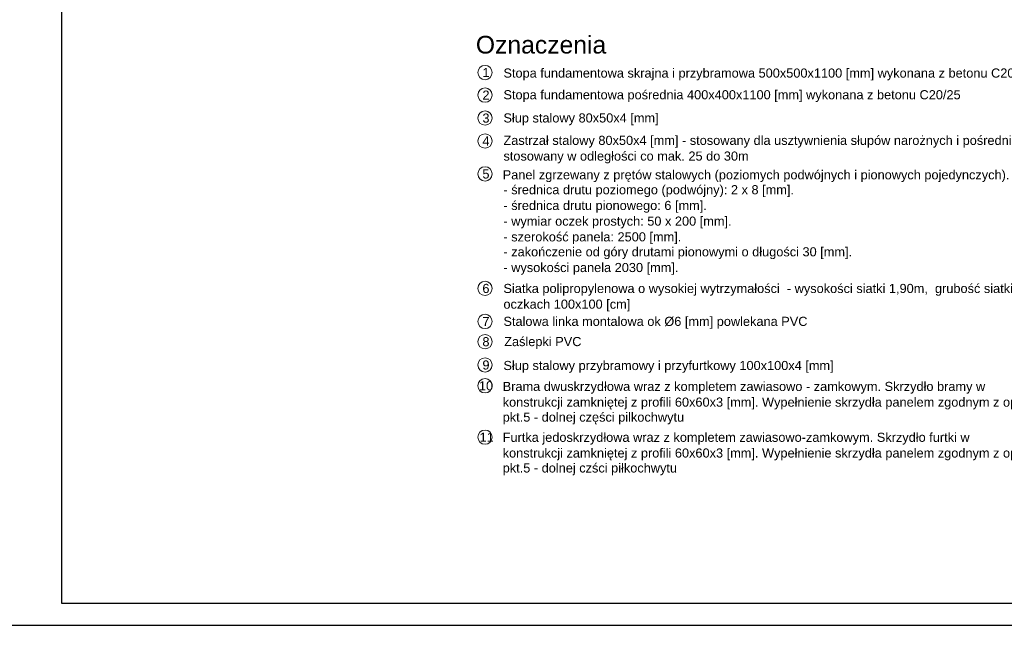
# Model space of a CAD drawing. Header units: millimetres. Extents: x 74583 to 75292, y 11361 to 11727.
# Tile 9 of 85: x 74895 to 74950, y 11653 to 11687. Entities that reach past the tile are written whole.
import ezdxf

# ---------------------------------------------------------------- set-up
doc = ezdxf.new("R2010")
doc.units = ezdxf.units.MM
doc.linetypes.add('1', pattern=[0])
doc.layers.add('C00-00-00', color=7, linetype='Continuous')
doc.layers.add('wymiary', color=250, linetype='Continuous', lineweight=5)
doc.styles.get("Standard").update_dxf_attribs({"font": 'ARIAL.TTF'})

msp = doc.modelspace()

# ---------------------------------------------------------------- linework, layer by layer
at = {"color": 7}
for points in [[(74997.225, 11652.989), (74997.225, 11727.239), (74892.225, 11727.239), (74892.225, 11652.989)], [(74896.963, 11725.989), (74896.963, 11654.239), (74995.975, 11654.239), (74995.975, 11725.989)]]:
    msp.add_lwpolyline(points, close=True, dxfattribs=at)
at = {"layer": 'wymiary', "color": 7, "linetype": '1', "lineweight": 20}
for centre in [(74920.93, 11684.279), (74920.93, 11683.001), (74920.93, 11681.701), (74920.93, 11680.402), (74920.93, 11678.539), (74920.93, 11672.059), (74920.93, 11670.187), (74920.93, 11669.044), (74920.93, 11667.727), (74920.93, 11666.549), (74920.93, 11663.638)]:
    msp.add_circle(centre, 0.405, dxfattribs=at)

# ---------------------------------------------------------------- texts
at = {"layer": 'C00-00-00', "attachment_point": 1}
for s, insert, char_height in [('{\\fArial|b0|i0|c0|p0;Stopa fundamentowa skrajna i przybramowa 500x500x1100 [mm] wykonana z betonu C20/25}', (74921.972, 11684.507), 0.516607), ('{\\fArial|b0|i0|c0|p0;Stopa fundamentowa pośrednia 400x400x1100 [mm] wykonana z betonu C20/25}', (74921.972, 11683.279), 0.51661), ('{\\fArial|b0|i0|c0|p0;Słup stalowy 80x50x4 [mm]}', (74921.972, 11681.967), 0.51661), ('{\\fArial|b0|i0|c0|p0;Zastrzał stalowy 80x50x4 [mm] - stosowany dla usztywnienia słupów narożnych i pośrednich}', (74921.972, 11680.697), 0.516607), ('{\\fArial|b0|i0|c0|p0;stosowany w odległości co mak. 25 do 30m}', (74921.972, 11679.808), 0.51661), ('{\\fArial|b0|i0|c0|p0;Panel zgrzewany z pr}ę{\\fArial|b0|i0|c0|p0;tów stalowych (poziomych podwójnych i pionowych pojedynczych).}', (74921.93, 11678.749), 0.516607), ('{\\fArial|b0|i0|c0|p0;- średnica drutu poziomego (podwójny): 2 x 8 [mm].}', (74921.972, 11677.903), 0.51661), ('{\\fArial|b0|i0|c0|p0;- średnica drutu pionowego: 6 [mm].}', (74921.972, 11677.014), 0.51661), ('{\\fArial|b0|i0|c0;- wymiar oczek prostych: 50 x 200 [mm].}', (74921.972, 11676.125), 0.51661), ('{\\fArial|b0|i0|c0|p0;- szeroko}ść{\\fArial|b0|i0|c0|p0; panela: 2500 [mm].}', (74921.972, 11675.236), 0.51661), ('{\\fArial|b0|i0|c0|p0;- zakończenie od góry drutami pionowymi o długości 30 [mm].}', (74921.972, 11674.389), 0.51661), ('{\\fArial|b0|i0|c0|p0;- wysoko}ści{\\fArial|b0|i0|c0|p0; panela 2030 [mm].}', (74921.972, 11673.5), 0.51661), ('{\\fArial|b0|i0|c0|p0;Siatka polipropylenowa o wysokiej wytrzymałości  - wysoko}ści{\\fArial|b0|i0|c0|p0; siatki 1,90m,  grubo}ść{\\fArial|b0|i0|c0|p0; siatki 4-4,5mm o}', (74921.972, 11672.315), 0.516607), ('{\\fArial|b0|i0|c0;oczkach 100x100 [cm]}', (74921.972, 11671.426), 0.51661), ('{\\fArial|b0|i0|c0|p0;Stalowa linka montalowa ok Ø6 [mm] powlekana PVC}', (74921.972, 11670.452), 0.51661), ('{\\fArial|b0|i0|c0|p0;Zaślepki PVC}', (74922.015, 11669.309), 0.51661), ('{\\fArial|b0|i0|c0|p0;Słup stalowy przybramowy i przyfurtkowy 100x100x4 [mm]}', (74921.972, 11667.954), 0.51661), ('{\\fArial|b0|i0|c0|p0;Brama dwuskrzydłowa wraz z kompletem zawiasowo - zamkowym. Skrzydło bramy w}', (74921.93, 11666.769), 0.51661), ('{\\fArial|b0|i0|c0|p0;konstrukcji zamkn}ię{\\fArial|b0|i0|c0|p0;tej z profili 60x60x3 [mm]. Wypełnienie skrzydła panelem zgodnym z opisem}', (74921.93, 11665.88), 0.516607), ('{\\fArial|b0|i0|c0|p0;pkt.5 - dolnej cz}ęś{\\fArial|b0|i0|c0|p0;ci pilkochwytu}', (74921.93, 11665.033), 0.51661), ('{\\fArial|b0|i0|c0|p0;Furtka jedoskrzydłowa wraz z kompletem zawiasowo-zamkowym. Skrzydło furtki w}', (74921.93, 11663.89), 0.51661), ('{\\fArial|b0|i0|c0|p0;konstrukcji zamkni}ę{\\fArial|b0|i0|c0|p0;tej z profili 60x60x3 [mm]. Wypełnienie skrzydła panelem zgodnym z opisem}', (74921.93, 11663.001), 0.516607), ('{\\fArial|b0|i0|c0|p0;pkt.5 - dolnej czści piłkochwytu}', (74921.93, 11662.155), 0.51661)]:
    msp.add_mtext(s, dxfattribs=dict(at, insert=insert, char_height=char_height))
at = {"layer": 'wymiary', "color": 1, "linetype": '1', "lineweight": 9, "attachment_point": 1}
for s, insert, char_height, width in [('{\\C7;Oznaczenia}', (74920.411, 11686.354), 1, 8.46862), ('{\\C7;1}', (74920.782, 11684.535), 0.5166, 0.45475), ('{\\C7;2}', (74920.782, 11683.257), 0.5166, 0.45475), ('{\\C7;3}', (74920.782, 11681.957), 0.5166, 0.45475), ('{\\C7;4}', (74920.782, 11680.658), 0.5166, 0.45475), ('{\\C7;5}', (74920.782, 11678.795), 0.5166, 0.45475), ('{\\C7;6}', (74920.782, 11672.315), 0.5166, 0.45475), ('{\\C7;7}', (74920.782, 11670.444), 0.5166, 0.45475), ('{\\C7;8}', (74920.782, 11669.3), 0.5166, 0.45475), ('{\\C7;9}', (74920.782, 11667.983), 0.5166, 0.45475), ('{\\C7;10}', (74920.586, 11666.805), 0.5166, 0.45475), ('{\\C7;11}', (74920.621, 11663.894), 0.5166, 0.45475)]:
    msp.add_mtext(s, dxfattribs=dict(at, insert=insert, char_height=char_height, width=width))

doc.saveas('drawing.dxf')
